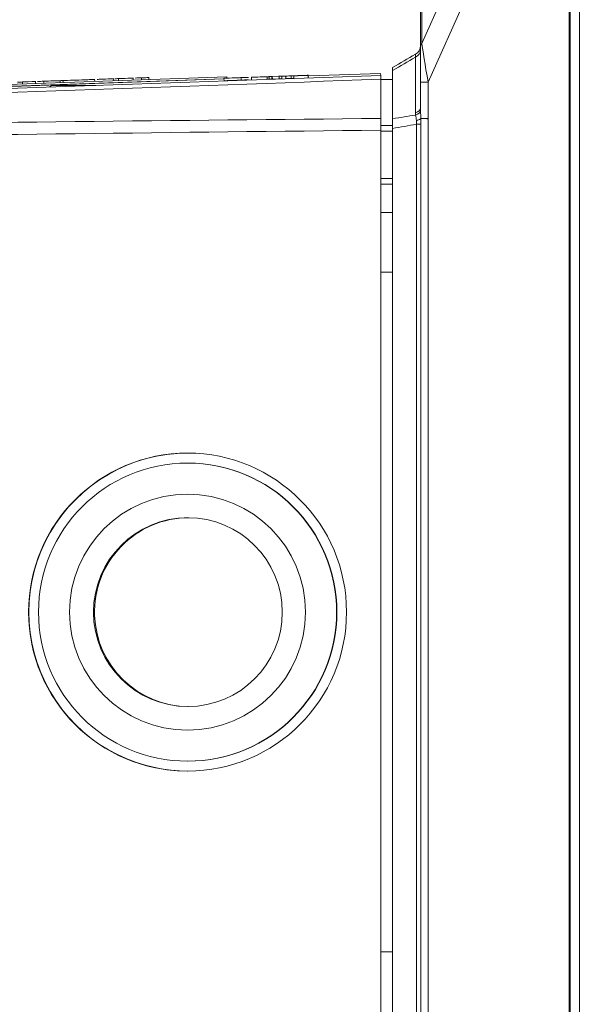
# Model space of a CAD drawing. Header units: millimetres. Extents: x 4 to 836, y 5 to 589.
# Tile 25 of 163: x 490 to 519, y 104 to 154. Entities that reach past the tile are written whole.
import ezdxf

# ---------------------------------------------------------------- set-up
doc = ezdxf.new("R2010")
doc.units = ezdxf.units.MM
doc.layers.add('1', color=7, linetype='Continuous', true_color=0xffffff)
doc.styles.add('ideas_simplex', font='simplex.shx')
doc.dimstyles.get("Standard").update_dxf_attribs({"dimtxt": 0.18, "dimasz": 0.18, "dimexe": 0.18, "dimexo": 0.0625, "dimgap": 0.09, "dimtad": 0, "dimtih": 1, "dimtoh": 1, "dimdec": 4, "dimzin": 0, "dimdsep": 46, "dimtxsty": 'Standard', "dimcen": 0.09, "dimadec": 0, "dimazin": 0, "dimtfac": 1, "dimtdec": 4, "dimtofl": 0, "dimtmove": 0, "dimatfit": 3, "dimfxl": 1, "dimtolj": 1, "dimtzin": 0, "dimarcsym": 0})

# ---------------------------------------------------------------- blocks, each defined once
blk = doc.blocks.new('_U9')
at = {"layer": '1', "color": 152, "lineweight": 13}
for p, q in [((469.858102, 112.831519), (469.858102, 30.116305)), ((547.158102, 62.954582), (547.158102, 30.116305))]:
    blk.add_line(p, q, dxfattribs=at)
at = {"layer": '1', "color": 87, "lineweight": 25}
for p, q in [((502.905602, 39.241305), (501.405602, 39.241305)), ((501.405602, 39.241305), (501.405602, 33.616305)), ((515.610602, 39.241305), (514.110602, 39.241305)), ((515.610602, 33.616305), (515.610602, 39.241305)), ((501.405602, 33.616305), (502.905602, 33.616305)), ((514.110602, 33.616305), (515.610602, 33.616305))]:
    blk.add_line(p, q, dxfattribs=at)
at = {"layer": '1', "color": 27, "lineweight": 13}
blk.add_line((547.158102, 32.116305), (469.858102, 32.116305), dxfattribs=at)
at = {"layer": '1', "color": 27, "lineweight": 18}
for points in [[(469.858102, 32.116305), (472.8581, 32.645285), (472.858104, 31.587324)], [(547.158102, 32.116305), (544.158104, 31.587324), (544.1581, 32.645285)]]:
    blk.add_solid(points, dxfattribs=at)
at = {"layer": '1', "color": 87, "linetype": 'Continuous', "lineweight": 25, "char_height": 3, "attachment_point": 7, "line_spacing_factor": 1.204819, "style": 'ideas_simplex'}
for s, insert in [('\\W1.2097;77,3', (502.877102, 41.376305)), ('\\W1.1919;3.04', (502.877102, 34.063805))]:
    blk.add_mtext(s, dxfattribs=dict(at, insert=insert))

msp = doc.modelspace()

# ---------------------------------------------------------------- linework, layer by layer
at = {"layer": '1', "color": 143, "linetype": 'Continuous', "lineweight": 18}
for p, q in [((518.558, 75.299), (518.558, 172.722)), ((510.558, 152.435), (510.558, 154.26)), ((510.558, 150.67), (510.558, 152.435)), ((509.158, 151.258), (509.158, 148.833)), ((510.558, 149.376), (510.558, 150.67)), ((509.158, 148.343), (509.158, 99.678))]:
    msp.add_line(p, q, dxfattribs=at)
at = {"layer": '1', "color": 143, "linetype": 'Continuous', "lineweight": 13}
for p, q in [((518.029, 84.633), (518.029, 163.388)), ((518.088, 163.388), (518.088, 84.633)), ((510.624, 152.611), (515.111, 162.606)), ((516.469, 162.982), (510.942, 150.67)), ((510.624, 154.436), (510.624, 152.611)), ((510.308, 149.134), (510.308, 151.933)), ((510.942, 150.67), (510.558, 150.67)), ((510.942, 150.67), (510.942, 148.842)), ((510.942, 148.842), (510.578, 148.842)), ((510.942, 148.836), (510.942, 99.184)), ((510.361, 99.467), (510.361, 148.554)), ((510.361, 148.554), (510.585, 148.554)), ((510.585, 148.554), (510.585, 99.467))]:
    msp.add_line(p, q, dxfattribs=at)
at = {"layer": '1', "color": 18, "linetype": 'Continuous', "lineweight": 18}
for p, q in [((508.555, 151.11), (504.948, 150.984)), ((508.555, 151.11), (508.558, 151.01)), ((500.677, 150.835), (490.03, 150.463))]:
    msp.add_line(p, q, dxfattribs=at)
at = {"layer": '1', "color": 7, "linetype": 'Continuous', "lineweight": 18}
for p, q in [((500.827, 150.941), (478.14, 150.149)), ((500.677, 150.836), (490.029, 150.464)), ((500.676, 150.871), (500.681, 150.746)), ((500.829, 150.876), (500.827, 150.941)), ((501.339, 150.909), (501.339, 150.894)), ((501.344, 150.769), (501.344, 150.758)), ((501.545, 150.776), (501.54, 150.901)), ((501.821, 150.926), (501.821, 150.911)), ((501.826, 150.786), (501.826, 150.775)), ((502.06, 150.794), (502.055, 150.919)), ((502.115, 150.921), (502.115, 150.937)), ((502.12, 150.786), (502.12, 150.796)), ((502.641, 150.939), (502.641, 150.955)), ((502.646, 150.804), (502.646, 150.814)), ((502.856, 150.822), (502.852, 150.947)), ((502.917, 150.965), (502.917, 150.949)), ((502.922, 150.824), (502.922, 150.814)), ((503.082, 150.955), (503.087, 150.83)), ((503.586, 150.972), (503.591, 150.847)), ((503.79, 150.854), (503.786, 150.979)), ((504.006, 151.003), (504.006, 150.987)), ((504.011, 150.862), (504.011, 150.852)), ((504.183, 150.993), (504.187, 150.868)), ((504.913, 150.883), (504.908, 151.034))]:
    msp.add_line(p, q, dxfattribs=at)
at = {"layer": '1', "color": 5, "linetype": 'Continuous', "lineweight": 13}
for p, q in [((490.547, 150.583), (490.544, 150.683)), ((496.532, 150.892), (496.535, 150.792))]:
    msp.add_line(p, q, dxfattribs=at)
at = {"layer": '1', "color": 5, "linetype": 'Continuous', "lineweight": 18}
for p, q in [((491.202, 150.605), (491.198, 150.718)), ((491.616, 150.72), (491.619, 150.62)), ((492.432, 150.761), (492.436, 150.648)), ((492.586, 150.653), (492.582, 150.766)), ((494.179, 150.709), (494.175, 150.822)), ((494.655, 150.839), (494.655, 150.826)), ((494.659, 150.726), (494.659, 150.726)), ((495.134, 150.742), (495.13, 150.855)), ((495.229, 150.859), (495.23, 150.846)), ((495.233, 150.746), (495.233, 150.746)), ((495.368, 150.851), (495.372, 150.751)), ((496.116, 150.777), (496.112, 150.89)), ((496.904, 150.804), (496.901, 150.917))]:
    msp.add_line(p, q, dxfattribs=at)
at = {"layer": '1', "color": 7, "linetype": 'Continuous', "lineweight": 13}
for p, q in [((502.95, 150.95), (502.955, 150.825)), ((503.106, 150.956), (503.11, 150.831)), ((503.446, 150.967), (503.45, 150.842)), ((504.056, 150.989), (504.06, 150.864))]:
    msp.add_line(p, q, dxfattribs=at)
at = {"layer": '1', "color": 252, "linetype": 'Continuous', "lineweight": 18}
for p, q in [((508.558, 148.849), (508.558, 150.818)), ((509.158, 148.485), (508.558, 148.485)), ((508.558, 148.26), (508.558, 99.761)), ((508.558, 145.535), (509.158, 145.535))]:
    msp.add_line(p, q, dxfattribs=at)
at = {"layer": '1', "color": 251, "linetype": 'Continuous', "lineweight": 18}
for p, q in [((508.558, 150.81), (509.158, 150.81)), ((508.558, 144.11), (509.158, 144.11))]:
    msp.add_line(p, q, dxfattribs=at)
at = {"layer": '1', "color": 9, "linetype": 'Continuous', "lineweight": 18}
for p, q in [((492.008, 150.51), (491.927, 150.43)), ((494.229, 150.51), (492.008, 150.51))]:
    msp.add_line(p, q, dxfattribs=at)
at = {"layer": '1', "color": 252, "linetype": 'Continuous', "lineweight": 13}
for p, q in [((508.558, 148.2), (509.158, 148.2)), ((508.558, 145.82), (509.158, 145.82))]:
    msp.add_line(p, q, dxfattribs=at)
at = {"layer": '1', "color": 251, "linetype": 'Continuous', "lineweight": 13}
for p, q in [((508.558, 141.11), (509.158, 141.11)), ((508.558, 106.91), (509.158, 106.91))]:
    msp.add_line(p, q, dxfattribs=at)
at = {"layer": '1', "color": 2, "linetype": 'Continuous', "lineweight": 18}
for p, q in [((498.862, 131.51), (498.845, 131.51)), ((498.918, 128.76), (498.918, 128.76)), ((498.845, 116.51), (498.862, 116.51))]:
    msp.add_line(p, q, dxfattribs=at)
at = {"layer": '1', "color": 143, "linetype": 'Continuous', "lineweight": 18}
msp.add_arc((510.058, 152.507), 0.5, 300, 0, dxfattribs=at)
at = {"layer": '1', "color": 143, "linetype": 'Continuous', "lineweight": 13}
for centre, major_axis, ratio, start_param, end_param in [((511.058, 152.435), (0.5, 0), 0.707107, 2.621057, 3.141593), ((511.058, 150.151), (0.456, -2.647), 0.010144, 3.517822, 4.513456), ((510.058, 152.296), (0.5, 0), 0.83692, 5.235988, 6.283185), ((510.058, 149.376), (0.5, 0), 0.558744, 5.235988, 6.283185), ((510.061, 149.256), (-0.499, -0.028), 0.568972, 2.06278, 3.042292), ((510.099, 148.842), (-0.498, -0.041), 0.267794, 2.0919, 2.84412)]:
    msp.add_ellipse(centre, major_axis=major_axis, ratio=ratio, start_param=start_param, end_param=end_param, dxfattribs=at)
at = {"layer": '1', "color": 252, "linetype": 'Continuous', "lineweight": 18}
msp.add_ellipse((498.862, 124.01), major_axis=(0, 8), ratio=0.999391, start_param=0, end_param=3.141593, dxfattribs=at)
msp.add_ellipse((498.845, 124.01), major_axis=(0, -8), ratio=0.999391, dxfattribs=at)
at = {"layer": '1', "color": 2, "linetype": 'Continuous', "lineweight": 18}
for centre, major_axis in [((498.845, 124.01), (0, 7.5)), ((498.845, 124.01), (0, 5.937)), ((498.864, 124.01), (0, 4.75))]:
    msp.add_ellipse(centre, major_axis=major_axis, ratio=0.999391, dxfattribs=at)
for centre, major_axis, start_param, end_param in [((498.862, 124.01), (0, 7.5), 3.141647, 6.283142), ((498.918, 124.01), (0, 4.75), 0, 1.605703), ((498.918, 124.01), (0, 4.75), 1.605703, 3.141647)]:
    msp.add_ellipse(centre, major_axis=major_axis, ratio=0.999391, start_param=start_param, end_param=end_param, dxfattribs=at)
at = {"layer": '1', "color": 143, "linetype": 'Continuous', "lineweight": 18}
for points in [[(509.158, 151.41), (509.541, 151.632), (509.925, 151.853), (510.308, 152.074)], [(510.558, 149.376), (510.558, 149.336), (510.559, 149.296), (510.56, 149.256)], [(510.579, 148.837), (510.579, 148.837), (510.579, 148.837), (510.579, 148.837)]]:
    msp.add_open_spline(points, degree=3, dxfattribs=at)
at = {"layer": '1', "color": 143, "linetype": 'Continuous', "lineweight": 13}
for points in [[(510.308, 151.933), (509.925, 151.708), (509.541, 151.483), (509.158, 151.258)], [(510.311, 149.019), (510.309, 149.057), (510.308, 149.095), (510.308, 149.134)], [(509.158, 148.833), (509.542, 148.896), (509.927, 148.958), (510.311, 149.019)], [(510.357, 148.744), (510.357, 148.745), (510.356, 148.745), (510.356, 148.746)], [(510.578, 148.842), (510.578, 148.84), (510.579, 148.839), (510.579, 148.837)], [(510.942, 148.842), (510.942, 148.84), (510.942, 148.838), (510.942, 148.836)], [(510.361, 148.554), (509.96, 148.485), (509.559, 148.415), (509.158, 148.343)]]:
    msp.add_open_spline(points, degree=3, dxfattribs=at)
for points, knots in [([(510.308, 151.933), (510.311, 151.958), (510.313, 151.979), (510.315, 152.016), (510.316, 152.031), (510.316, 152.055), (510.315, 152.064), (510.313, 152.074), (510.311, 152.076), (510.308, 152.074)], [0, 0, 0, 0, 0.25, 0.25, 0.5, 0.5, 0.75, 0.75, 1, 1, 1, 1]), ([(510.56, 149.256), (510.562, 149.189), (510.565, 149.12), (510.572, 148.982), (510.576, 148.912), (510.578, 148.842)], [0, 0, 0, 0, 0.5, 0.5, 1, 1, 1, 1]), ([(510.356, 148.746), (510.351, 148.796), (510.343, 148.844), (510.331, 148.912), (510.327, 148.934), (510.319, 148.977), (510.315, 148.998), (510.311, 149.019)], [0, 0, 0, 0, 0.5, 0.5, 0.75, 0.75, 1, 1, 1, 1]), ([(510.361, 148.554), (510.363, 148.586), (510.364, 148.618), (510.362, 148.682), (510.36, 148.713), (510.357, 148.744)], [0, 0, 0, 0, 0.5, 0.5, 1, 1, 1, 1]), ([(510.579, 148.837), (510.581, 148.79), (510.582, 148.743), (510.584, 148.649), (510.585, 148.601), (510.585, 148.554)], [0, 0, 0, 0, 0.5, 0.5, 1, 1, 1, 1])]:
    msp.add_open_spline(points, degree=3, knots=knots, dxfattribs=at)
at = {"layer": '1', "color": 143, "linetype": 'Continuous', "lineweight": 18}
for points, knots in [([(509.158, 151.258), (509.158, 151.283), (509.158, 151.327), (509.158, 151.359), (509.158, 151.378), (509.158, 151.384), (509.158, 151.393), (509.158, 151.397), (509.158, 151.407), (509.158, 151.41), (509.158, 151.41)], [0, 0, 0, 0, 0.25, 0.5, 0.5, 0.625, 0.625, 0.75, 0.75, 1, 1, 1, 1]), ([(509.158, 148.343), (509.158, 148.387), (509.158, 148.473), (509.158, 148.557), (509.158, 148.62), (509.158, 148.64), (509.158, 148.681), (509.158, 148.701), (509.158, 148.759), (509.158, 148.797), (509.158, 148.833)], [0, 0, 0, 0, 0.25, 0.5, 0.5, 0.625, 0.625, 0.75, 0.75, 1, 1, 1, 1]), ([(510.579, 148.837), (510.57, 148.828), (510.559, 148.82), (510.538, 148.807), (510.53, 148.803), (510.514, 148.795), (510.505, 148.791), (510.476, 148.779), (510.455, 148.771), (510.42, 148.761), (510.408, 148.757), (510.39, 148.752), (510.383, 148.75), (510.37, 148.747), (510.363, 148.745), (510.357, 148.744)], [0, 0, 0, 0, 0.25, 0.25, 0.375, 0.375, 0.5, 0.5, 0.75, 0.75, 0.875, 0.875, 0.9375, 0.9375, 1, 1, 1, 1]), ([(510.942, 148.836), (510.899, 148.836), (510.858, 148.837), (510.781, 148.837), (510.746, 148.837), (510.682, 148.837), (510.655, 148.837), (510.609, 148.837), (510.591, 148.837), (510.579, 148.837)], [0, 0, 0, 0, 0.25, 0.25, 0.5, 0.5, 0.75, 0.75, 1, 1, 1, 1])]:
    msp.add_open_spline(points, degree=3, knots=knots, dxfattribs=at)
at = {"layer": '1', "color": 252, "linetype": 'Continuous', "lineweight": 18}
msp.add_open_spline([(477.823, 149.937), (488.068, 150.295), (498.313, 150.653), (508.558, 151.01)], degree=3, dxfattribs=at)
at = {"layer": '1', "color": 252, "linetype": 'Continuous', "lineweight": 13}
for points in [[(508.558, 150.818), (498.313, 150.452), (488.068, 150.084), (477.823, 149.715)], [(477.823, 148.523), (488.068, 148.636), (498.313, 148.744), (508.558, 148.849)], [(508.558, 148.26), (498.313, 148.143), (488.068, 148.022), (477.823, 147.895)]]:
    msp.add_open_spline(points, degree=3, dxfattribs=at)
at = {"layer": '1', "color": 5, "linetype": 'Continuous', "lineweight": 18}
for points, knots in [([(490.544, 150.683), (490.469, 150.68), (490.4, 150.678), (490.339, 150.676), (490.325, 150.675), (490.311, 150.675), (490.297, 150.674)], [0, 0, 0, 0, 0.788517, 0.788517, 0.788517, 1, 1, 1, 1]), ([(492.583, 150.754), (492.584, 150.754), (492.523, 150.752), (492.179, 150.74), (491.973, 150.733), (491.616, 150.72)], [0, 0, 0, 0, 0.350039, 0.350039, 1, 1, 1, 1]), ([(494.176, 150.809), (494.177, 150.81), (494.111, 150.807), (493.984, 150.803), (493.933, 150.801), (493.882, 150.799), (493.832, 150.797), (493.395, 150.782), (493.066, 150.771), (492.647, 150.756), (492.624, 150.755), (492.604, 150.755)], [0, 0, 0, 0, 0.198085, 0.198085, 0.198085, 0.302291, 0.302291, 0.302291, 0.960125, 0.960125, 1, 1, 1, 1]), ([(495.13, 150.843), (495.129, 150.843), (495.085, 150.841), (494.813, 150.832), (494.641, 150.826), (494.396, 150.817), (494.363, 150.816), (494.331, 150.815), (494.298, 150.814)], [0, 0, 0, 0, 0.290975, 0.290975, 0.889899, 0.889899, 0.889899, 1, 1, 1, 1]), ([(496.113, 150.877), (496.112, 150.877), (496.066, 150.875), (495.792, 150.866), (495.631, 150.86), (495.368, 150.851)], [0, 0, 0, 0, 0.328383, 0.328383, 1, 1, 1, 1]), ([(496.901, 150.905), (496.901, 150.905), (496.884, 150.904), (496.851, 150.903), (496.813, 150.902), (496.776, 150.9), (496.738, 150.899), (496.672, 150.897), (496.598, 150.894), (496.532, 150.892)], [0, 0, 0, 0, 0.228646, 0.228646, 0.228646, 0.540443, 0.540443, 0.540443, 1, 1, 1, 1])]:
    msp.add_open_spline(points, degree=3, knots=knots, dxfattribs=at)
for points in [[(491.198, 150.706), (491.197, 150.705), (490.976, 150.698), (490.544, 150.683)], [(491.616, 150.72), (491.508, 150.716), (491.4, 150.713), (491.292, 150.709)], [(495.368, 150.851), (495.306, 150.849), (495.244, 150.847), (495.181, 150.845)], [(496.532, 150.892), (496.427, 150.888), (496.322, 150.884), (496.217, 150.881)]]:
    msp.add_open_spline(points, degree=3, dxfattribs=at)
at = {"layer": '1', "color": 7, "linetype": 'Continuous', "lineweight": 18}
for points, degree, knots in [([(500.676, 150.871), (500.676, 150.871), (500.676, 150.871), (500.678, 150.871), (500.682, 150.871), (500.695, 150.871), (500.695, 150.871), (500.695, 150.871), (501.365, 150.895), (501.365, 150.895), (501.365, 150.895), (501.385, 150.895), (501.385, 150.895), (501.385, 150.895), (501.414, 150.896), (501.414, 150.896), (501.414, 150.896), (501.513, 150.9), (501.513, 150.9), (501.513, 150.9), (501.532, 150.901), (501.538, 150.901), (501.54, 150.901), (501.54, 150.901), (501.54, 150.901)], 6, [0, 0, 0, 0, 0, 0, 0, 0.025095, 0.080627, 0.13616, 0.191693, 0.247225, 0.302758, 0.358291, 0.413823, 0.469356, 0.524889, 0.580421, 0.635954, 0.691487, 0.747019, 0.802552, 0.858085, 0.913618, 0.96915, 1, 1, 1, 1, 1, 1, 1]), ([(500.681, 150.746), (500.681, 150.746), (500.681, 150.746), (500.682, 150.746), (500.687, 150.746), (500.7, 150.746), (500.7, 150.746), (500.7, 150.746), (501.37, 150.77), (501.37, 150.77), (501.37, 150.77), (501.39, 150.771), (501.39, 150.771), (501.39, 150.771), (501.418, 150.772), (501.418, 150.772), (501.418, 150.772), (501.517, 150.775), (501.517, 150.775), (501.517, 150.775), (501.537, 150.776), (501.543, 150.776), (501.544, 150.776), (501.545, 150.776), (501.545, 150.776)], 6, [0, 0, 0, 0, 0, 0, 0, 0.025095, 0.080627, 0.13616, 0.191693, 0.247225, 0.302758, 0.358291, 0.413823, 0.469356, 0.524889, 0.580421, 0.635954, 0.691487, 0.74702, 0.802552, 0.858085, 0.913618, 0.96915, 1, 1, 1, 1, 1, 1, 1]), ([(501.545, 150.901), (501.607, 150.903), (501.737, 150.908), (501.887, 150.913), (501.887, 150.913), (501.887, 150.913), (501.9, 150.913), (501.904, 150.914), (501.905, 150.914), (501.905, 150.914), (501.905, 150.914)], 6, [0, 0, 0, 0, 0, 0, 0, 0.184493, 0.400987, 0.617481, 0.833975, 1, 1, 1, 1, 1, 1, 1]), ([(501.549, 150.776), (501.612, 150.778), (501.741, 150.783), (501.891, 150.788), (501.891, 150.788), (501.891, 150.788), (501.905, 150.789), (501.908, 150.789), (501.909, 150.789), (501.909, 150.789), (501.91, 150.789)], 6, [0, 0, 0, 0, 0, 0, 0, 0.184493, 0.400987, 0.617481, 0.833975, 1, 1, 1, 1, 1, 1, 1]), ([(502.068, 150.919), (502.096, 150.92), (502.172, 150.923), (502.256, 150.926), (502.256, 150.926), (502.258, 150.926), (502.279, 150.927), (502.279, 150.927), (502.279, 150.927), (502.305, 150.928), (502.305, 150.928), (502.305, 150.928), (502.827, 150.946), (502.827, 150.946), (502.827, 150.946), (502.844, 150.946), (502.85, 150.947), (502.851, 150.947), (502.852, 150.947), (502.852, 150.947)], 6, [0, 0, 0, 0, 0, 0, 0, 0.037359, 0.114348, 0.191336, 0.268325, 0.345314, 0.422302, 0.499291, 0.57628, 0.653268, 0.730257, 0.807246, 0.884235, 0.961223, 1, 1, 1, 1, 1, 1, 1]), ([(502.862, 150.947), (502.901, 150.948), (502.925, 150.949), (502.925, 150.949), (502.95, 150.95), (502.95, 150.95)], 3, [0, 0, 0, 0, 0.160698, 0.160698, 1, 1, 1, 1]), ([(502.866, 150.822), (502.905, 150.823), (502.929, 150.824), (502.929, 150.824), (502.955, 150.825), (502.955, 150.825)], 3, [0, 0, 0, 0, 0.160698, 0.160698, 1, 1, 1, 1]), ([(502.95, 150.95), (502.95, 150.95), (502.981, 150.951), (502.981, 150.951), (503.066, 150.954), (503.066, 150.954), (503.082, 150.955), (503.082, 150.955)], 3, [0, 0, 0, 0, 0.333333, 0.333333, 0.666667, 0.666667, 1, 1, 1, 1]), ([(502.955, 150.825), (502.955, 150.825), (502.985, 150.826), (502.985, 150.826), (503.07, 150.829), (503.07, 150.829), (503.087, 150.83), (503.087, 150.83)], 3, [0, 0, 0, 0, 0.333333, 0.333333, 0.666667, 0.666667, 1, 1, 1, 1]), ([(503.106, 150.956), (503.106, 150.956), (503.423, 150.967), (503.423, 150.967), (503.446, 150.967), (503.446, 150.967)], 3, [0, 0, 0, 0, 0.5, 0.5, 1, 1, 1, 1]), ([(503.11, 150.831), (503.11, 150.831), (503.427, 150.842), (503.427, 150.842), (503.45, 150.842), (503.45, 150.842)], 3, [0, 0, 0, 0, 0.5, 0.5, 1, 1, 1, 1]), ([(503.446, 150.967), (503.446, 150.967), (503.463, 150.968), (503.463, 150.968), (503.555, 150.971), (503.555, 150.971), (503.586, 150.972), (503.586, 150.972)], 3, [0, 0, 0, 0, 0.333333, 0.333333, 0.666667, 0.666667, 1, 1, 1, 1]), ([(503.45, 150.842), (503.45, 150.842), (503.467, 150.843), (503.467, 150.843), (503.56, 150.846), (503.56, 150.846), (503.591, 150.847), (503.591, 150.847)], 3, [0, 0, 0, 0, 0.333333, 0.333333, 0.666667, 0.666667, 1, 1, 1, 1]), ([(503.599, 150.973), (503.632, 150.974), (503.652, 150.975), (503.652, 150.975), (503.68, 150.976), (503.681, 150.976), (503.699, 150.976), (503.699, 150.976), (503.768, 150.979), (503.768, 150.979), (503.786, 150.979), (503.786, 150.979), (503.786, 150.979), (503.786, 150.979)], 3, [0, 0, 0, 0, 0.033957, 0.033957, 0.2754, 0.2754, 0.516843, 0.516843, 0.758287, 0.758287, 0.99973, 0.99973, 1, 1, 1, 1]), ([(503.786, 150.979), (503.851, 150.982), (504.035, 150.988), (504.035, 150.988), (504.056, 150.989), (504.056, 150.989)], 3, [0, 0, 0, 0, 0.451204, 0.451204, 1, 1, 1, 1]), ([(503.79, 150.854), (503.856, 150.857), (504.039, 150.863), (504.039, 150.863), (504.06, 150.864), (504.06, 150.864)], 3, [0, 0, 0, 0, 0.451204, 0.451204, 1, 1, 1, 1]), ([(503.831, 150.981), (503.831, 150.981), (503.831, 150.981), (503.831, 150.981), (503.858, 150.982), (503.859, 150.982)], 3, [0, 0, 0, 0, 0.001859, 0.001859, 1, 1, 1, 1]), ([(504.056, 150.989), (504.056, 150.989), (504.067, 150.989), (504.067, 150.989), (504.152, 150.992), (504.152, 150.992), (504.183, 150.993), (504.183, 150.993)], 3, [0, 0, 0, 0, 0.333333, 0.333333, 0.666667, 0.666667, 1, 1, 1, 1]), ([(504.06, 150.864), (504.06, 150.864), (504.071, 150.864), (504.071, 150.864), (504.156, 150.867), (504.156, 150.867), (504.187, 150.868), (504.187, 150.868)], 3, [0, 0, 0, 0, 0.333333, 0.333333, 0.666667, 0.666667, 1, 1, 1, 1]), ([(504.183, 150.993), (504.22, 150.994), (504.331, 150.998), (504.534, 151.005), (504.76, 151.013), (504.861, 151.017), (504.901, 151.018), (504.908, 151.018), (504.908, 151.018)], 6, [0, 0, 0, 0, 0, 0, 0, 0.263938, 0.701669, 1, 1, 1, 1, 1, 1, 1])]:
    msp.add_open_spline(points, degree=degree, knots=knots, dxfattribs=at)
at = {"layer": '1', "color": 252, "linetype": 'Continuous', "lineweight": 18}
for points in [[(508.558, 151.01), (508.558, 151.01), (508.558, 151.002), (508.558, 150.978), (508.558, 150.945), (508.558, 150.904), (508.558, 150.849), (508.558, 150.818)], [(508.558, 148.849), (508.558, 148.806), (508.558, 148.717), (508.558, 148.62), (508.558, 148.519), (508.558, 148.417), (508.558, 148.313), (508.558, 148.26)]]:
    msp.add_open_spline(points, degree=3, knots=[0, 0, 0, 0, 0.25, 0.5, 0.5, 0.75, 1, 1, 1, 1], dxfattribs=at)

# ---------------------------------------------------------------- dimensions: what is measured, and where the dimension line sits
at = {"layer": '1', "color": 87, "linetype": 'Continuous', "lineweight": 25}
dim = msp.add_linear_dim(base=(547.158, 32.116), p1=(469.858, 116.23), p2=(547.158, 65.455), angle=180, text='<>\\P[\\C87;\\H3.00;\\Fsimplex.shx;3.04\\Fsimplex.shx;\\H3.00;\\C87; ]', dimstyle='Standard', override={"dimtxt": 3, "dimasz": 3, "dimexe": 2, "dimexo": 2.5, "dimgap": 1.5, "dimtad": 1, "dimtih": 0, "dimtoh": 0, "dimdec": 2, "dimlfac": 1, "dimzin": 8, "dimdsep": 44, "dimlunit": 2, "dimtxsty": 'ideas_simplex', "dimsah": 1, "dimse1": 0, "dimse2": 0, "dimsd1": 0, "dimsd2": 0, "dimclrd": 27, "dimclre": 152, "dimclrt": 87, "dimtol": 0, "dimtm": -0.1, "dimtfac": 0.5, "dimtdec": 2, "dimtofl": 1, "dimtmove": 0, "dimtzin": 8, "dimlwd": 13, "dimlwe": 13}, dxfattribs=at)
dim.commit()
dim.dimension.update_dxf_attribs({"geometry": '_U9', "text_midpoint": (508.508, 32.116), "dimtype": 160})

doc.saveas('drawing.dxf')
